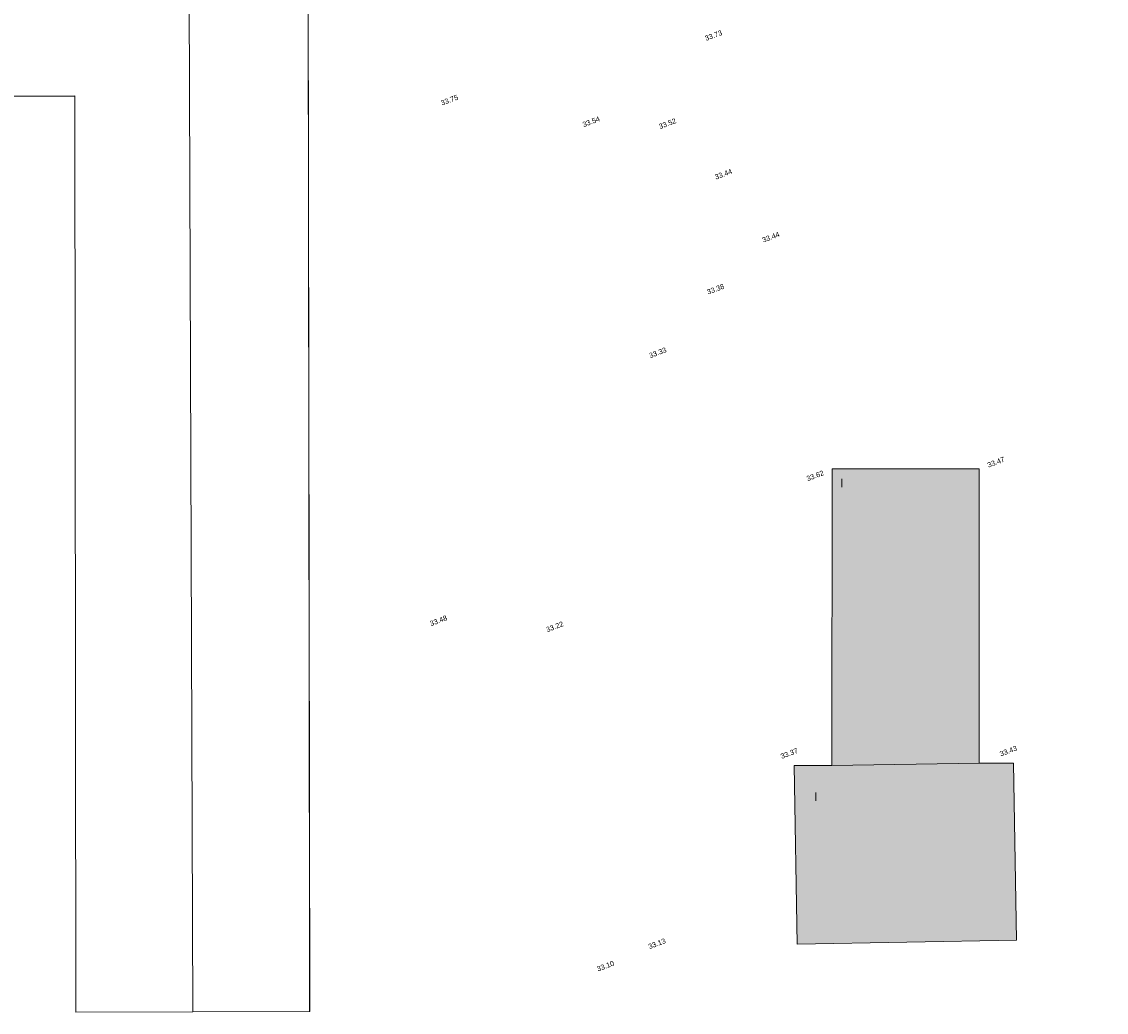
# Model space of a CAD drawing. Header units: metres. Extents: x -5569892 to 1712241, y -5568463 to 2085.
# Tile 34 of 70: x 90 to 166, y -210 to -141. Entities that reach past the tile are written whole.
import ezdxf

# ---------------------------------------------------------------- set-up
doc = ezdxf.new("R2010")
doc.units = ezdxf.units.M
doc.header["$LTSCALE"] = 0.5
for name, color, linetype, lineweight in [('01.01_Text-Beschriftung Geschosse', 7, 'Continuous', 25), ('02.00_Gebäude-Kaserne. Bestand', 7, 'Continuous', 9), ('02.00_Gebäude-Kaserne. Planung ETP', 7, 'Continuous', 9), ('02.02_Nutzung. Gebäude-Gewerbe Neubau', 7, 'Continuous', 9), ('99.02_Vermesserplan-Höhe SWP', 7, 'Continuous', 18), ('99.03_ALKIS (Januar 2020)-Gebäude', 7, 'Continuous', 9), ('Keine', 7, 'Continuous', 9)]:
    doc.layers.add(name, color=color, linetype=linetype, lineweight=lineweight)
doc.styles.add('Arial', font='arial.ttf')

# ---------------------------------------------------------------- blocks, each defined once
blk = doc.blocks.new('_23-07-06_Massenplan_TB_Weiterführende Schule (3D)')
at = {"layer": '02.02_Nutzung. Gebäude-Gewerbe Neubau', "linetype": 'Continuous', "lineweight": 0}
for points in [[(146.667, -172.285), (146.663, -193.112), (156.99, -192.941), (156.994, -172.287)], [(146.663, -193.112), (144.011, -193.111), (144.226, -205.646), (159.611, -205.382), (159.398, -192.942), (156.99, -192.941)]]:
    blk.add_hatch(color=9, dxfattribs=at).paths.add_polyline_path(points)
at = {"layer": '02.00_Gebäude-Kaserne. Bestand'}
for p, q in [((109.882, -137.703), (109.977, -204.61)), ((101.779, -210.409), (101.523, -138.059)), ((93.496, -146.098), (62.739, -146.146)), ((93.573, -210.438), (93.496, -146.098)), ((109.977, -204.61), (109.985, -210.38)), ((101.779, -210.409), (93.573, -210.438)), ((109.985, -210.38), (101.779, -210.409))]:
    blk.add_line(p, q, dxfattribs=at)
at = {"layer": '02.00_Gebäude-Kaserne. Planung ETP', "flags": 128}
blk.add_lwpolyline([(146.667, -172.285), (156.994, -172.287), (156.99, -192.941), (159.398, -192.942), (159.611, -205.382), (144.226, -205.646), (144.011, -193.111), (146.663, -193.112)], close=True, dxfattribs=at)
at = {"layer": '02.02_Nutzung. Gebäude-Gewerbe Neubau', "flags": 128}
for points in [[(146.667, -172.285), (146.663, -193.112), (156.99, -192.941), (156.994, -172.287)], [(146.663, -193.112), (144.011, -193.111), (144.226, -205.646), (159.611, -205.382), (159.398, -192.942), (156.99, -192.941)]]:
    blk.add_lwpolyline(points, close=True, dxfattribs=at)
at = {"layer": '99.03_ALKIS (Januar 2020)-Gebäude', "flags": 128}
blk.add_lwpolyline([(185.491, -140.236), (117.873, -140.312), (117.867, -137.695), (109.873, -137.701), (109.992, -210.381), (93.572, -210.439), (93.496, -146.103), (62.736, -146.148), (62.694, -129.712), (93.457, -129.676), (93.445, -128.654), (109.86, -128.641), (109.876, -130.324), (117.855, -130.334), (117.842, -123.626), (185.474, -123.555), (185.486, -130.264), (193.486, -130.245), (193.482, -128.568), (209.868, -128.533), (209.965, -210.266), (193.538, -210.304), (193.478, -137.666), (185.497, -137.678)], close=True, dxfattribs=at)
at = {"layer": '01.01_Text-Beschriftung Geschosse', "color": 7, "char_height": 0.604, "width": 0.693, "attachment_point": 1, "rotation": 0.0481, "line_spacing_factor": 4, "style": 'Arial'}
for insert in [(147.234, -172.968), (145.413, -194.993)]:
    blk.add_mtext('I', dxfattribs=dict(at, insert=insert))
at = {"layer": '99.02_Vermesserplan-Höhe SWP', "color": 7, "char_height": 0.36, "rotation": 20.70021, "line_spacing_factor": 0.251004, "style": 'Arial'}
for s, insert, attachment_point in [('33.73', (137.758, -142.073), 4), ('33.75', (119.738, -146.216), 2), ('33.54', (129.69, -147.731), 2), ('33.52', (135.64, -147.645), 3), ('33.44', (138.975, -151.416), 2), ('33.44', (142.31, -155.838), 2), ('33.38', (138.426, -159.488), 2), ('33.33', (135.018, -163.901), 6), ('33.47', (157.593, -172.032), 4), ('33.62', (146.069, -172.54), 6), ('33.48', (119.622, -182.717), 6), ('33.22', (127.132, -183.193), 2), ('33.37', (143.597, -192.091), 2), ('33.43', (158.984, -191.921), 2), ('33.13', (134.964, -205.395), 6), ('33.10', (130.17, -207.414), 4)]:
    blk.add_mtext(s, dxfattribs=dict(at, insert=insert, attachment_point=attachment_point))

msp = doc.modelspace()

# ---------------------------------------------------------------- block references
at = {"layer": 'Keine', "color": 1}
msp.add_blockref('_23-07-06_Massenplan_TB_Weiterführende Schule (3D)', (0, 0), dxfattribs=at)

doc.saveas('drawing.dxf')
